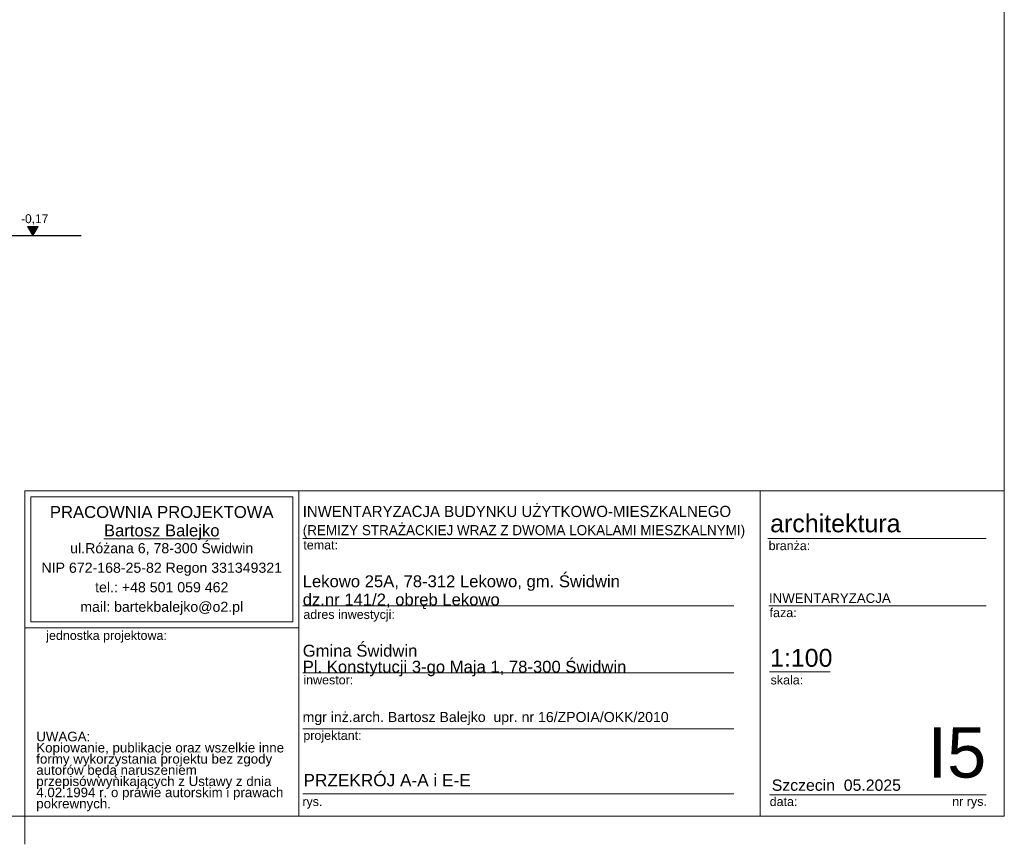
# Model space of a CAD drawing. Extents: x -686885 to -413214, y -23370 to 153194.
# Tile 51 of 145: x -611476 to -593885, y -23370 to -8645. Entities that reach past the tile are written whole.
import ezdxf

# ---------------------------------------------------------------- set-up
doc = ezdxf.new("R2010")
doc.units = 0
doc.header["$MEASUREMENT"] = 0
for name, color, linetype, lineweight in [('ARCH TABELA_Nr_Pióra__1', 7, 'Continuous', 25), ('ARCH TABELA_Nr_Pióra__21', 7, 'Continuous', 9), ('ARCH TABELA_Nr_Pióra__7', 7, 'Continuous', 13), ('INWENT TEREN_Nr_Pióra__1', 7, 'Continuous', 25), ('INWENT WYMIARY_Nr_Pióra__21', 7, 'Continuous', 9)]:
    doc.layers.add(name, color=color, linetype=linetype, lineweight=lineweight)
doc.layers.add('INWENT WYMIARY', color=7, linetype='Continuous')
doc.styles.add('GENERATED_STYLE_1', font='txt')
doc.styles.add('GENERATED_STYLE_6', font='txt')
doc.styles.add('GENERATED_STYLE_7', font='arial.ttf')
doc.styles.add('GENERATED_STYLE_8', font='arial.ttf')
doc.styles.add('GENERATED_STYLE_9', font='arial.ttf')

# ---------------------------------------------------------------- blocks, each defined once
blk = doc.blocks.new('Wymiary_79', base_point=(-611240, -12500))
at = {"layer": 'INWENT WYMIARY_Nr_Pióra__21', "linetype": 'Continuous'}
blk.add_hatch(color=256, dxfattribs=at).paths.add_polyline_path([(-611240, -12500), (-611333, -12340), (-611148, -12340)], flags=0)
for p, q in [((-611240, -12500), (-611333, -12340)), ((-611333, -12340), (-611148, -12340)), ((-611148, -12340), (-611240, -12500)), ((-611240, -12500), (-611360, -12500)), ((-611240, -12500), (-611120, -12500))]:
    blk.add_line(p, q, dxfattribs=at)
at = {"layer": 'INWENT WYMIARY_Nr_Pióra__21', "insert": (-611451, -12308), "char_height": 160, "attachment_point": 7, "style": 'GENERATED_STYLE_1'}
blk.add_mtext('{-0,17}', dxfattribs=at)

msp = doc.modelspace()

# ---------------------------------------------------------------- linework, layer by layer
at = {"layer": 'ARCH TABELA_Nr_Pióra__21', "linetype": 'Continuous'}
for p, q in [((-593884.9, 5580.4), (-593884.9, -22869.6)), ((-611384.9, -22869.6), (-611384.9, -17058.4)), ((-611384.9, -17058.4), (-606491.2, -17058.4)), ((-611384.9, -19505.3), (-611384.9, -17058.4)), ((-611384.9, -17058.4), (-593884.9, -17058.4)), ((-606491.2, -17058.4), (-606491.2, -22869.6)), ((-606491.2, -19505.3), (-606491.2, -17058.4)), ((-598246.6, -17058.4), (-598246.6, -22869.6)), ((-593884.9, -17058.4), (-593884.9, -22869.6)), ((-611278.5, -17164.8), (-606597.6, -17164.8)), ((-611278.5, -19398.9), (-611278.5, -17164.8)), ((-606597.6, -19398.9), (-606597.6, -17164.8)), ((-606491.2, -22869.6), (-606491.2, -17458.4)), ((-606419, -17908.4), (-598719.2, -17908.4)), ((-598107.2, -17908.4), (-594207.9, -17908.4)), ((-606419, -19108.4), (-598719.2, -19108.4)), ((-598089.8, -19108.4), (-594207.9, -19108.4)), ((-611384.9, -19505.3), (-606491.2, -19505.3)), ((-611278.5, -19398.9), (-606597.6, -19398.9)), ((-606419, -20308.4), (-598719.2, -20308.4)), ((-598078, -20291.1), (-596998.4, -20291.1)), ((-606419, -21308.4), (-598719.2, -21308.4)), ((-606419, -22469.6), (-598719.2, -22469.6)), ((-598078, -22487.2), (-595796.2, -22487.2)), ((-595796.2, -22487.2), (-594207.9, -22487.2)), ((-593884.9, -22869.6), (-634634.9, -22869.6)), ((-611384.9, -23369.6), (-611384.9, -22869.6)), ((-611384.9, -22869.6), (-606491.2, -22869.6)), ((-593884.9, -22869.6), (-606491.2, -22869.6))]:
    msp.add_line(p, q, dxfattribs=at)
at = {"layer": 'INWENT TEREN_Nr_Pióra__1', "linetype": 'Continuous'}
msp.add_line((-612103.3, -12499.6), (-610377.6, -12499.6), dxfattribs=at)

# ---------------------------------------------------------------- block references
at = {"layer": 'INWENT WYMIARY', "linetype": 'Continuous'}
msp.add_blockref('Wymiary_79', (-611240.5, -12499.6), dxfattribs=at)

# ---------------------------------------------------------------- texts
at = {"layer": 'ARCH TABELA_Nr_Pióra__1', "linetype": 'Continuous', "insert": (-606419, -17903.7), "char_height": 200, "attachment_point": 7, "line_spacing_factor": 1.031617, "style": 'GENERATED_STYLE_6'}
msp.add_mtext('{\\pt22543.4;INWENTARYZACJA BUDYNKU UŻYTKOWO-MIESZKALNEGO\\P\\pt22543.4;\\H0.900000x;(REMIZY STRAŻACKIEJ WRAZ Z DWOMA LOKALAMI MIESZKALNYMI)}', dxfattribs=at)
at = {"layer": 'ARCH TABELA_Nr_Pióra__1', "linetype": 'Continuous', "insert": (-606405.2, -22114.3), "char_height": 220, "attachment_point": 1, "style": 'GENERATED_STYLE_9'}
msp.add_mtext('{PRZEKRÓJ A-A i E-E}', dxfattribs=at)
at = {"layer": 'ARCH TABELA_Nr_Pióra__21', "linetype": 'Continuous', "insert": (-606419, -20369.7), "char_height": 212.766, "attachment_point": 7, "line_spacing_factor": 0.807442, "style": 'GENERATED_STYLE_7'}
msp.add_mtext('{Gmina Świdwin\\PPl. Konstytucji 3-go Maja 1, 78-300 Świdwin}', dxfattribs=at)
at = {"layer": 'ARCH TABELA_Nr_Pióra__7', "linetype": 'Continuous', "char_height": 212.766}
for s, insert, attachment_point, line_spacing_factor, style in [('{PRACOWNIA PROJEKTOWA\\P\\LBartosz Balejko}', (-608938, -17329.8), 2, 0.926719, 'GENERATED_STYLE_8'), ('{Lekowo 25A, 78-312 Lekowo, gm. Świdwin\\Pdz.nr 141/2, obręb Lekowo}', (-606419, -19169.7), 7, 0.918867, 'GENERATED_STYLE_7')]:
    msp.add_mtext(s, dxfattribs=dict(at, insert=insert, attachment_point=attachment_point, line_spacing_factor=line_spacing_factor, style=style))
at = {"layer": 'ARCH TABELA_Nr_Pióra__7', "linetype": 'Continuous', "style": 'GENERATED_STYLE_7'}
for s, insert, char_height, attachment_point in [('{architektura}', (-598068.6, -17478.8), 319.16, 1), ('{branża:}', (-598095.4, -17957.2), 159.58, 1), ('{temat:}', (-606408.3, -17944.9), 159.58, 1), ('{INWENTARYZACJA}', (-598089.8, -18888.7), 170, 1), ('{adres inwestycji:}', (-606408.3, -19184.6), 159.58, 1), ('{faza:}', (-598078, -19153.5), 159.58, 1), ('{jednostka projektowa:}', (-611001.9, -19559.9), 159.58, 1), ('{1:100}', (-598070.7, -19879.9), 319.16, 1), ('{inwestor:}', (-606408.3, -20353.5), 159.58, 1), ('{skala:}', (-598060.3, -20355.4), 159.58, 1), ('{mgr inż.arch. Bartosz Balejko  upr. nr 16/ZPOIA/OKK/2010}', (-606421.2, -21006.6), 180, 1), ('{I5}', (-594207.9, -21278.6), 900, 3), ('{projektant:}', (-606408.3, -21344.9), 159.58, 1), ('{Szczecin  05.2025}', (-598039.3, -22212.3), 202.128, 1), ('{data:}', (-598076.6, -22526.8), 159.58, 1), ('{rys.}', (-606426.2, -22526.8), 159.58, 1), ('{nr rys.}', (-594815.8, -22523.7), 159.58, 1)]:
    msp.add_mtext(s, dxfattribs=dict(at, insert=insert, char_height=char_height, attachment_point=attachment_point))
for s, insert, char_height, width, attachment_point, line_spacing_factor in [('{ul.Różana 6, 78-300 Świdwin\\PNIP 672-168-25-82 Regon 331349321\\Ptel.: +48 501 059 462\\Pmail: bartekbalejko@o2.pl}', (-608938, -17991.7), 180.852, 4680.851, 2, 1.156383), ('{UWAGA:\\PKopiowanie, publikacje oraz wszelkie inne formy wykorzystania projektu bez zgody autorów będą naruszeniem przepisówwynikających z Ustawy z dnia 4.02.1994 r. o prawie autorskim i prawach pokrewnych.}', (-611179.7, -21359.9), 170.2128, 4483.408, 1, 0.703415)]:
    msp.add_mtext(s, dxfattribs=dict(at, insert=insert, char_height=char_height, width=width, attachment_point=attachment_point, line_spacing_factor=line_spacing_factor))

doc.saveas('drawing.dxf')
